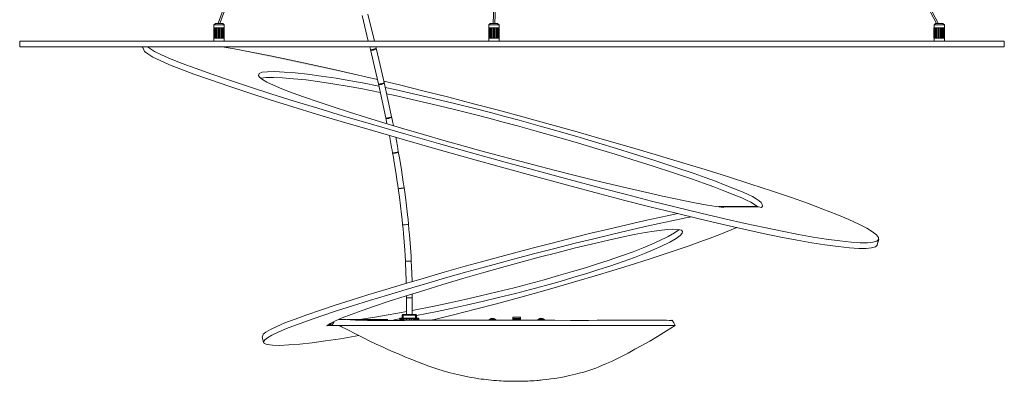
# Model space of a CAD drawing. Header units: inches. Extents: x -12 to 34, y -66 to 44.
# Tile 2 of 6: x -12 to 34, y -5 to 12. Entities that reach past the tile are written whole.
import ezdxf

# ---------------------------------------------------------------- set-up
doc = ezdxf.new("R2010")
doc.units = ezdxf.units.IN
doc.header["$MEASUREMENT"] = 0
doc.layers.add('Livello 1', color=7, linetype='Continuous')

# ---------------------------------------------------------------- blocks, each defined once
blk = doc.blocks.new('block 2')
at = {"layer": 'Livello 1', "true_color": 0x1c1c1b}
h = blk.add_hatch(color=179, dxfattribs=at)
h.dxf.hatch_style = 2
h.paths.add_polyline_path([(6.756, -2.115), (6.753, -2.111), (6.753, -2.11)])
h.paths.add_polyline_path([(6.753, -2.11), (6.743, -2.109), (6.74, -2.11)])
h.paths.add_polyline_path([(6.743, -2.115), (6.74, -2.111), (6.74, -2.11)])
h.paths.add_polyline_path([(6.168, -2.115), (6.172, -2.111), (6.173, -2.11)])
h.paths.add_polyline_path([(6.173, -2.11), (6.173, -2.109), (6.169, -2.11)])
h.paths.add_polyline_path([(6.162, -2.115), (6.166, -2.111), (6.169, -2.11)])
h.paths.add_polyline_path([(3.839, 27.878), (3.839, 27.871), (3.842, 27.864)])
h.paths.add_polyline_path([(3.949, 27.887), (4.067, 27.833), (4.127, 27.777), (4.097, 27.746)])
h.paths.add_polyline_path([(3.828, 27.826), (3.771, 27.886), (3.821, 27.912), (3.949, 27.887)])
h.paths.add_polyline_path([(4.102, 27.963), (4.155, 27.935), (4.199, 27.908)])
h.paths.add_polyline_path([(4.357, 28.091), (4.332, 28.149), (4.229, 28.219), (4.083, 28.282)])
h.paths.add_polyline_path([(4.083, 28.282), (3.899, 28.32), (3.809, 28.292)])
h.paths.add_polyline_path([(4.085, 28.287), (4.259, 28.207), (4.351, 28.124)])
h.paths.add_polyline_path([(3.837, 28.313), (3.934, 28.322), (4.085, 28.287)])
h.paths.add_polyline_path([(4.305, 28.068), (4.348, 28.032), (4.374, 27.999), (4.378, 27.961)])
h.paths.add_polyline_path([(4.305, 28.068), (4.309, 28.083), (4.306, 28.106)])
h.paths.add_polyline_path([(4.165, 27.912), (4.194, 27.908), (4.223, 27.915), (4.237, 27.922), (4.248, 27.932), (4.258, 27.943), (4.263, 27.957)])
h.paths.add_polyline_path([(4.337, 27.848), (4.34, 27.858), (4.333, 27.887), (4.306, 27.92), (4.263, 27.957)])
h.paths.add_polyline_path([(4.248, 27.819), (4.249, 27.824), (4.237, 27.849), (4.208, 27.881), (4.165, 27.912)])
h.paths.add_polyline_path([(3.9, 28.017), (3.905, 28.016), (3.908, 28.014)])
h.paths.add_polyline_path([(3.942, 28.011), (3.856, 28.03), (3.783, 28.038), (3.728, 28.032), (3.701, 28.014), (3.703, 27.981)])
h = blk.add_hatch(color=179, dxfattribs=at)
h.dxf.hatch_style = 2
h.paths.add_polyline_path([(-2.329, 11.659), (-2.33, 11.677), (-2.274, 11.659)])
h = blk.add_hatch(color=179, dxfattribs=at)
h.dxf.hatch_style = 2
h.paths.add_polyline_path([(31.215, 11.659), (31.261, 11.678), (31.242, 11.659)])
h = blk.add_hatch(color=179, dxfattribs=at)
h.dxf.hatch_style = 2
h.paths.add_polyline_path([(-2.063, 10.557), (-1.599, 10.477), (-0.784, 10.325), (0.101, 10.15), (1.059, 9.951), (2.004, 9.746), (2.987, 9.526), (4.002, 9.294), (5.087, 9.037)])
h = blk.add_hatch(color=179, dxfattribs=at)
h.dxf.hatch_style = 2
h.paths.add_polyline_path([(4.761, 10.438), (4.809, 10.407), (4.908, 10.415), (4.998, 10.452), (5.027, 10.504)])
h = blk.add_hatch(color=179, dxfattribs=at)
h.dxf.hatch_style = 2
h.paths.add_polyline_path([(4.761, 10.438), (4.949, 9.64), (5.135, 8.837)])
h = blk.add_hatch(color=179, dxfattribs=at)
h.dxf.hatch_style = 2
h.paths.add_polyline_path([(5.404, 8.897), (5.218, 9.703), (5.027, 10.504)])
h = blk.add_hatch(color=179, dxfattribs=at)
h.dxf.hatch_style = 2
h.paths.add_polyline_path([(5.135, 8.837), (5.184, 8.807), (5.283, 8.813), (5.374, 8.85), (5.404, 8.897)])
h = blk.add_hatch(color=179, dxfattribs=at)
h.dxf.hatch_style = 2
h.paths.add_polyline_path([(5.135, 8.837), (5.312, 8.045), (5.483, 7.247)])
h = blk.add_hatch(color=179, dxfattribs=at)
h.dxf.hatch_style = 2
h.paths.add_polyline_path([(5.751, 7.304), (5.582, 8.104), (5.404, 8.897)])
h = blk.add_hatch(color=179, dxfattribs=at)
h.dxf.hatch_style = 2
h.paths.add_polyline_path([(5.483, 7.247), (5.529, 7.22), (5.627, 7.225), (5.719, 7.26), (5.751, 7.304)])
h = blk.add_hatch(color=179, dxfattribs=at)
h.dxf.hatch_style = 2
h.paths.add_polyline_path([(5.836, 6.892), (5.799, 7.073), (5.776, 7.188), (5.751, 7.304)])
h = blk.add_hatch(color=179, dxfattribs=at)
h.dxf.hatch_style = 2
h.paths.add_polyline_path([(5.647, 6.428), (5.754, 5.858), (5.775, 5.74), (5.796, 5.624)])
h = blk.add_hatch(color=179, dxfattribs=at)
h.dxf.hatch_style = 2
h.paths.add_polyline_path([(6.066, 5.673), (6.02, 5.924), (5.975, 6.176), (5.943, 6.343)])
h = blk.add_hatch(color=179, dxfattribs=at)
h.dxf.hatch_style = 2
h.paths.add_polyline_path([(5.796, 5.624), (5.84, 5.602), (5.939, 5.606), (6.032, 5.635), (6.066, 5.673)])
h = blk.add_hatch(color=179, dxfattribs=at)
h.dxf.hatch_style = 2
h.paths.add_polyline_path([(5.796, 5.624), (5.836, 5.393), (5.876, 5.158), (5.95, 4.712), (6.018, 4.261), (6.04, 4.113), (6.062, 3.963)])
h = blk.add_hatch(color=179, dxfattribs=at)
h.dxf.hatch_style = 2
h.paths.add_polyline_path([(6.334, 4.003), (6.299, 4.241), (6.264, 4.481), (6.193, 4.931), (6.118, 5.379), (6.092, 5.526), (6.066, 5.673)])
h = blk.add_hatch(color=179, dxfattribs=at)
h.dxf.hatch_style = 2
h.paths.add_polyline_path([(6.062, 3.963), (6.105, 3.944), (6.203, 3.949), (6.298, 3.971), (6.334, 4.003)])
h = blk.add_hatch(color=179, dxfattribs=at)
h.dxf.hatch_style = 2
h.paths.add_polyline_path([(6.062, 3.963), (6.092, 3.754), (6.119, 3.542), (6.17, 3.138), (6.218, 2.732), (6.243, 2.499), (6.266, 2.266)])
h = blk.add_hatch(color=179, dxfattribs=at)
h.dxf.hatch_style = 2
h.paths.add_polyline_path([(6.54, 2.293), (6.518, 2.509), (6.496, 2.725), (6.448, 3.135), (6.397, 3.542), (6.367, 3.772), (6.334, 4.003)])
h = blk.add_hatch(color=179, dxfattribs=at)
h.dxf.hatch_style = 2
h.paths.add_polyline_path([(6.266, 2.266), (6.308, 2.252), (6.407, 2.255), (6.501, 2.272), (6.54, 2.293)])
h = blk.add_hatch(color=179, dxfattribs=at)
h.dxf.hatch_style = 2
h.paths.add_polyline_path([(6.266, 2.266), (6.286, 2.06), (6.305, 1.854), (6.338, 1.46), (6.365, 1.065), (6.382, 0.815), (6.396, 0.562)])
h = blk.add_hatch(color=179, dxfattribs=at)
h.dxf.hatch_style = 2
h.paths.add_polyline_path([(6.669, 0.575), (6.658, 0.787), (6.646, 0.996), (6.618, 1.392), (6.587, 1.788), (6.564, 2.042), (6.54, 2.293)])
h = blk.add_hatch(color=179, dxfattribs=at)
h.dxf.hatch_style = 2
h.paths.add_polyline_path([(6.396, 0.562), (6.436, 0.555), (6.533, 0.556), (6.631, 0.564), (6.669, 0.575)])
h = blk.add_hatch(color=179, dxfattribs=at)
h.dxf.hatch_style = 2
h.paths.add_polyline_path([(6.396, 0.562), (6.405, 0.366), (6.414, 0.168), (6.434, -0.477)])
h = blk.add_hatch(color=179, dxfattribs=at)
h.dxf.hatch_style = 2
h.paths.add_polyline_path([(6.707, -0.396), (6.696, -0.003), (6.684, 0.287), (6.669, 0.575)])
h = blk.add_hatch(color=179, dxfattribs=at)
h.dxf.hatch_style = 2
h.paths.add_polyline_path([(6.44, -1.796), (6.037, -1.871), (5.491, -1.967), (4.974, -2.053), (4.248, -2.169)])
h = blk.add_hatch(color=179, dxfattribs=at)
h.dxf.hatch_style = 2
h.paths.add_polyline_path([(3.063, -2.269), (3.054, -2.287), (2.964, -2.443)])
h = blk.add_hatch(color=179, dxfattribs=at)
h.dxf.hatch_style = 2
h.paths.add_polyline_path([(18.842, -2.205), (18.832, -2.206), (18.785, -2.206), (18.703, -2.206), (18.584, -2.205), (18.425, -2.205), (18.21, -2.205), (17.942, -2.205), (17.533, -2.205), (17.022, -2.205), (16.737, -2.205), (16.431, -2.205), (16.095, -2.205), (15.741, -2.205), (15.348, -2.205), (14.941, -2.206), (14.093, -2.206), (13.369, -2.205), (12.644, -2.205), (11.715, -2.205), (10.797, -2.205), (9.881, -2.203), (8.991, -2.202), (7.964, -2.203), (6.985, -2.205), (6.354, -2.206), (5.749, -2.206), (5.17, -2.206), (4.632, -2.206), (4.334, -2.203), (4.062, -2.196), (3.823, -2.185), (3.623, -2.169)])
h = blk.add_hatch(color=179, dxfattribs=at)
h.dxf.hatch_style = 2
h.paths.add_polyline_path([(6.136, -2.13), (6.107, -2.135), (5.858, -2.178)])
h = blk.add_hatch(color=179, dxfattribs=at)
h.dxf.hatch_style = 2
edge = h.paths.add_edge_path()
edge.add_spline(control_points=[(10.627, -2.202), (10.573, -2.11), (10.455, -2.08), (10.362, -2.132), (10.334, -2.151), (10.31, -2.173), (10.294, -2.202)], knot_values=[0, 0, 0, 0, 0.035278, 0.035278, 0.035278, 0.070556, 0.070556, 0.070556, 0.070556], degree=3, periodic=0)
edge.add_line((10.294, -2.202), (10.627, -2.202))
h = blk.add_hatch(color=179, dxfattribs=at)
h.dxf.hatch_style = 2
edge = h.paths.add_edge_path()
edge.add_spline(control_points=[(10.367, -2.129), (10.337, -2.148), (10.31, -2.171), (10.294, -2.202)], knot_values=[0, 0, 0, 0, 0.035278, 0.035278, 0.035278, 0.035278], degree=3, periodic=0)
edge.add_line((10.294, -2.202), (10.367, -2.129))
h = blk.add_hatch(color=179, dxfattribs=at)
h.dxf.hatch_style = 2
h.paths.add_polyline_path([(10.399, -2.133), (10.384, -2.126), (10.367, -2.129)])
h.paths.add_polyline_path([(10.498, -2.133), (10.449, -2.126), (10.399, -2.133)])
h.paths.add_polyline_path([(10.559, -2.133), (10.529, -2.126), (10.498, -2.133)])
h.paths.add_polyline_path([(10.554, -2.129), (10.556, -2.132), (10.559, -2.133)])
h.paths.add_polyline_path([(12.668, -2.133), (12.652, -2.126), (12.636, -2.129)])
h.paths.add_polyline_path([(12.767, -2.133), (12.718, -2.126), (12.668, -2.133)])
h.paths.add_polyline_path([(12.828, -2.133), (12.798, -2.126), (12.767, -2.133)])
h.paths.add_polyline_path([(12.822, -2.129), (12.825, -2.132), (12.828, -2.133)])
edge = h.paths.add_edge_path()
edge.add_spline(control_points=[(11.417, -2.122), (11.417, -2.122), (11.417, -2.122), (11.417, -2.122), (11.417, -2.122), (11.417, -2.122), (11.417, -2.122)], knot_values=[0, 0, 0, 0, 0.035278, 0.035278, 0.035278, 0.070556, 0.070556, 0.070556, 0.070556], degree=3, periodic=0)
edge.add_line((11.417, -2.122), (11.417, -2.122))
edge = h.paths.add_edge_path()
edge.add_spline(control_points=[(11.759, -2.122), (11.759, -2.122), (11.759, -2.122), (11.759, -2.122), (11.759, -2.122), (11.759, -2.122), (11.759, -2.122)], knot_values=[0, 0, 0, 0, 0.035278, 0.035278, 0.035278, 0.070556, 0.070556, 0.070556, 0.070556], degree=3, periodic=0)
edge.add_line((11.759, -2.122), (11.759, -2.122))
h = blk.add_hatch(color=179, dxfattribs=at)
h.dxf.hatch_style = 2
edge = h.paths.add_edge_path()
edge.add_spline(control_points=[(10.627, -2.202), (10.61, -2.172), (10.584, -2.148), (10.554, -2.129)], knot_values=[0, 0, 0, 0, 0.035278, 0.035278, 0.035278, 0.035278], degree=3, periodic=0)
edge.add_line((10.554, -2.129), (10.627, -2.202))
h = blk.add_hatch(color=179, dxfattribs=at)
h.dxf.hatch_style = 2
edge = h.paths.add_edge_path()
edge.add_spline(control_points=[(12.897, -2.205), (12.844, -2.111), (12.725, -2.08), (12.632, -2.132), (12.602, -2.149), (12.578, -2.173), (12.561, -2.203)], knot_values=[0, 0, 0, 0, 0.035278, 0.035278, 0.035278, 0.070556, 0.070556, 0.070556, 0.070556], degree=3, periodic=0)
edge.add_line((12.561, -2.203), (12.897, -2.205))
h = blk.add_hatch(color=179, dxfattribs=at)
h.dxf.hatch_style = 2
edge = h.paths.add_edge_path()
edge.add_spline(control_points=[(12.636, -2.129), (12.604, -2.148), (12.58, -2.172), (12.561, -2.203)], knot_values=[0, 0, 0, 0, 0.035278, 0.035278, 0.035278, 0.035278], degree=3, periodic=0)
edge.add_line((12.561, -2.203), (12.636, -2.129))
h = blk.add_hatch(color=179, dxfattribs=at)
h.dxf.hatch_style = 2
edge = h.paths.add_edge_path()
edge.add_spline(control_points=[(12.897, -2.205), (12.879, -2.172), (12.853, -2.148), (12.822, -2.129)], knot_values=[0, 0, 0, 0, 0.035278, 0.035278, 0.035278, 0.035278], degree=3, periodic=0)
edge.add_line((12.822, -2.129), (12.897, -2.205))
h = blk.add_hatch(color=179, dxfattribs=at)
h.dxf.hatch_style = 2
h.paths.add_polyline_path([(18.989, -2.443), (18.92, -2.32), (18.85, -2.2)])
h = blk.add_hatch(color=179, dxfattribs=at)
h.dxf.hatch_style = 2
h.paths.add_polyline_path([(3.251, -2.443), (3.302, -2.449), (3.353, -2.471)])
h = blk.add_hatch(color=179, dxfattribs=at)
h.dxf.hatch_style = 2
h.paths.add_polyline_path([(7.179, -2.443), (6.597, -2.443), (6.042, -2.445), (5.518, -2.446), (4.956, -2.446), (4.495, -2.446), (4.133, -2.447), (3.827, -2.447), (3.599, -2.451), (3.445, -2.458), (3.379, -2.463), (3.358, -2.47)])
at = {"layer": 'Livello 1', "lineweight": 0}
for points in [[(15.549, 41.24), (31.181, 11.659)], [(31.264, 11.678), (15.63, 41.261)], [(11.428, 36.573), (10.489, 11.661)], [(10.572, 11.659), (11.518, 36.751)], [(3.668, 28.006), (-2.34, 11.672)], [(-2.258, 11.659), (3.721, 27.916)], [(4.376, 12.023), (4.665, 10.834)], [(4.947, 10.836), (4.643, 12.088)], [(-2.473, 11.659), (-2.543, 11.589)], [(-2.302, 11.589), (-2.472, 11.589), (-2.543, 11.589)], [(-2.543, 11.589), (-2.543, 11.452)], [(-2.473, 11.659), (-2.423, 11.659), (-2.302, 11.659), (-2.18, 11.659), (-2.13, 11.659)], [(-2.329, 11.659), (-2.33, 11.677), (-2.274, 11.659)], [(-2.061, 11.589), (-2.131, 11.589), (-2.302, 11.589)], [(-2.061, 11.589), (-2.13, 11.659)], [(-2.061, 11.452), (-2.061, 11.589)], [(10.358, 11.659), (10.29, 11.589)], [(10.53, 11.589), (10.359, 11.589), (10.29, 11.589)], [(10.29, 11.589), (10.29, 11.452)], [(10.358, 11.659), (10.408, 11.659), (10.53, 11.659), (10.651, 11.659), (10.701, 11.659)], [(10.489, 11.661), (10.489, 11.659), (10.489, 11.659)], [(10.77, 11.589), (10.7, 11.589), (10.53, 11.589)], [(10.77, 11.589), (10.701, 11.659)], [(10.77, 11.452), (10.77, 11.589)], [(31.138, 11.659), (31.069, 11.589)], [(31.308, 11.589), (31.139, 11.589), (31.069, 11.589)], [(31.069, 11.589), (31.069, 11.452)], [(31.138, 11.659), (31.187, 11.659), (31.308, 11.659), (31.431, 11.659), (31.481, 11.659)], [(31.215, 11.659), (31.261, 11.678), (31.242, 11.659)], [(31.548, 11.589), (31.479, 11.589), (31.308, 11.589)], [(31.548, 11.589), (31.481, 11.659)], [(31.548, 11.452), (31.548, 11.589)], [(-2.548, 10.971), (-2.548, 11.452)], [(-2.548, 11.452), (-2.545, 11.452), (-2.538, 11.452)], [(-2.529, 11.452), (-2.538, 11.452)], [(-2.538, 11.452), (-2.538, 10.971)], [(-2.529, 10.971), (-2.529, 11.452)], [(-2.529, 11.452), (-2.516, 11.452), (-2.499, 11.452)], [(-2.486, 11.452), (-2.499, 11.452)], [(-2.499, 11.452), (-2.499, 10.971)], [(-2.486, 11.452), (-2.486, 10.971)], [(-2.482, 11.452), (-2.486, 11.452)], [(-2.482, 10.971), (-2.482, 11.452)], [(-2.482, 11.452), (-2.461, 11.452), (-2.437, 11.452)], [(-2.422, 11.452), (-2.437, 11.452)], [(-2.437, 11.452), (-2.437, 10.971)], [(-2.422, 11.452), (-2.422, 10.971)], [(-2.414, 11.452), (-2.422, 11.452)], [(-2.414, 10.971), (-2.414, 11.452)], [(-2.414, 11.452), (-2.387, 11.452), (-2.358, 11.452)], [(-2.344, 11.452), (-2.358, 11.452)], [(-2.358, 11.452), (-2.358, 10.971)], [(-2.344, 11.452), (-2.344, 10.971)], [(-2.331, 11.452), (-2.344, 11.452)], [(-2.331, 10.971), (-2.331, 11.452)], [(-2.331, 11.452), (-2.302, 11.452), (-2.273, 11.452)], [(-2.261, 11.452), (-2.273, 11.452)], [(-2.273, 11.452), (-2.273, 10.971)], [(-2.261, 11.452), (-2.261, 10.971)], [(-2.245, 11.452), (-2.261, 11.452)], [(-2.245, 10.971), (-2.245, 11.452)], [(-2.245, 11.452), (-2.217, 11.452), (-2.19, 11.452)], [(-2.181, 11.452), (-2.19, 11.452)], [(-2.19, 11.452), (-2.19, 10.971)], [(-2.181, 11.452), (-2.181, 10.971)], [(-2.166, 11.452), (-2.181, 11.452)], [(-2.166, 10.971), (-2.166, 11.452)], [(-2.166, 11.452), (-2.143, 11.452), (-2.122, 11.452)], [(-2.118, 11.452), (-2.122, 11.452)], [(-2.122, 11.452), (-2.122, 10.971)], [(-2.118, 11.452), (-2.118, 10.971)], [(-2.103, 11.452), (-2.118, 11.452)], [(-2.103, 10.971), (-2.103, 11.452)], [(-2.103, 11.452), (-2.087, 11.452), (-2.075, 11.452)], [(-2.075, 11.452), (-2.075, 10.971)], [(-2.065, 11.452), (-2.075, 11.452)], [(-2.065, 10.971), (-2.065, 11.452)], [(-2.065, 11.452), (-2.058, 11.452), (-2.055, 11.452)], [(-2.055, 11.452), (-2.055, 10.971)], [(10.283, 10.971), (10.283, 11.452)], [(10.283, 11.452), (10.286, 11.452), (10.292, 11.452)], [(10.302, 11.452), (10.292, 11.452)], [(10.292, 11.452), (10.292, 10.971)], [(10.302, 10.971), (10.302, 11.452)], [(10.302, 11.452), (10.316, 11.452), (10.332, 11.452)], [(10.345, 11.452), (10.332, 11.452)], [(10.332, 11.452), (10.332, 10.971)], [(10.345, 11.452), (10.345, 10.971)], [(10.349, 11.452), (10.345, 11.452)], [(10.349, 10.971), (10.349, 11.452)], [(10.349, 11.452), (10.37, 11.452), (10.394, 11.452)], [(10.409, 11.452), (10.394, 11.452)], [(10.394, 11.452), (10.394, 10.971)], [(10.409, 11.452), (10.409, 10.971)], [(10.419, 11.452), (10.409, 11.452)], [(10.419, 10.971), (10.419, 11.452)], [(10.419, 11.452), (10.445, 11.452), (10.473, 11.452)], [(10.489, 11.452), (10.473, 11.452)], [(10.473, 11.452), (10.473, 10.971)], [(10.489, 11.452), (10.489, 10.971)], [(10.501, 11.452), (10.489, 11.452)], [(10.501, 10.971), (10.501, 11.452)], [(10.501, 11.452), (10.53, 11.452), (10.559, 11.452)], [(10.572, 11.452), (10.559, 11.452)], [(10.559, 11.452), (10.559, 10.971)], [(10.572, 11.452), (10.572, 10.971)], [(10.585, 11.452), (10.572, 11.452)], [(10.585, 10.971), (10.585, 11.452)], [(10.585, 11.452), (10.615, 11.452), (10.641, 11.452)], [(10.65, 11.452), (10.641, 11.452)], [(10.641, 11.452), (10.641, 10.971)], [(10.65, 11.452), (10.65, 10.971)], [(10.665, 11.452), (10.65, 11.452)], [(10.665, 10.971), (10.665, 11.452)], [(10.665, 11.452), (10.689, 11.452), (10.711, 11.452)], [(10.713, 11.452), (10.711, 11.452)], [(10.711, 11.452), (10.711, 10.971)], [(10.713, 11.452), (10.713, 10.971)], [(10.727, 11.452), (10.713, 11.452)], [(10.727, 10.971), (10.727, 11.452)], [(10.727, 11.452), (10.744, 11.452), (10.756, 11.452)], [(10.756, 11.452), (10.756, 10.971)], [(10.766, 11.452), (10.756, 11.452)], [(10.766, 10.971), (10.766, 11.452)], [(10.766, 11.452), (10.773, 11.452), (10.777, 11.452)], [(10.777, 11.452), (10.777, 10.971)], [(31.061, 10.971), (31.061, 11.452)], [(31.061, 11.452), (31.066, 11.452), (31.073, 11.452)], [(31.082, 11.452), (31.073, 11.452)], [(31.073, 11.452), (31.073, 10.971)], [(31.082, 10.971), (31.082, 11.452)], [(31.082, 11.452), (31.094, 11.452), (31.11, 11.452)], [(31.124, 11.452), (31.11, 11.452)], [(31.11, 11.452), (31.11, 10.971)], [(31.124, 11.452), (31.124, 10.971)], [(31.128, 11.452), (31.124, 11.452)], [(31.128, 10.971), (31.128, 11.452)], [(31.128, 11.452), (31.15, 11.452), (31.173, 11.452)], [(31.187, 11.452), (31.173, 11.452)], [(31.173, 11.452), (31.173, 10.971)], [(31.187, 11.452), (31.187, 10.971)], [(31.198, 11.452), (31.187, 11.452)], [(31.198, 10.971), (31.198, 11.452)], [(31.198, 11.452), (31.224, 11.452), (31.252, 11.452)], [(31.267, 11.452), (31.252, 11.452)], [(31.252, 11.452), (31.252, 10.971)], [(31.267, 11.452), (31.267, 10.971)], [(31.279, 11.452), (31.267, 11.452)], [(31.279, 10.971), (31.279, 11.452)], [(31.279, 11.452), (31.308, 11.452), (31.338, 11.452)], [(31.35, 11.452), (31.338, 11.452)], [(31.338, 11.452), (31.338, 10.971)], [(31.35, 11.452), (31.35, 10.971)], [(31.366, 11.452), (31.35, 11.452)], [(31.366, 10.971), (31.366, 11.452)], [(31.366, 11.452), (31.394, 11.452), (31.42, 11.452)], [(31.43, 11.452), (31.42, 11.452)], [(31.42, 11.452), (31.42, 10.971)], [(31.43, 11.452), (31.43, 10.971)], [(31.445, 11.452), (31.43, 11.452)], [(31.445, 10.971), (31.445, 11.452)], [(31.445, 11.452), (31.467, 11.452), (31.489, 11.452)], [(31.493, 11.452), (31.489, 11.452)], [(31.489, 11.452), (31.489, 10.971)], [(31.493, 11.452), (31.493, 10.971)], [(31.507, 11.452), (31.493, 11.452)], [(31.507, 10.971), (31.507, 11.452)], [(31.507, 11.452), (31.523, 11.452), (31.537, 11.452)], [(31.537, 11.452), (31.537, 10.971)], [(31.546, 11.452), (31.537, 11.452)], [(31.546, 10.971), (31.546, 11.452)], [(31.546, 11.452), (31.551, 11.452), (31.556, 11.452)], [(31.556, 11.452), (31.556, 10.971)], [(-11.603, 10.834), (-11.603, 10.56)], [(-11.603, 10.834), (-11.603, 10.56)], [(-2.662, 10.834), (-3.982, 10.834), (-5.227, 10.834), (-6.397, 10.834), (-7.488, 10.834), (-8.493, 10.834), (-9.214, 10.834), (-9.866, 10.834), (-10.445, 10.834), (-10.926, 10.834), (-11.295, 10.834), (-11.492, 10.834), (-11.59, 10.834)], [(-2.662, 10.834), (-3.982, 10.834), (-5.227, 10.834), (-6.397, 10.834), (-7.488, 10.834), (-8.493, 10.834), (-9.214, 10.834), (-9.866, 10.834), (-10.445, 10.834), (-10.926, 10.834), (-11.295, 10.834), (-11.492, 10.834), (-11.59, 10.834)], [(34.338, 10.834), (34.344, 10.834), (34.282, 10.834), (34.12, 10.834), (33.863, 10.834), (33.511, 10.834), (33.066, 10.834), (32.528, 10.834), (31.821, 10.834), (31.01, 10.834), (30.092, 10.834), (29.063, 10.834), (28.17, 10.834), (27.195, 10.834), (26.142, 10.834), (25.008, 10.834), (23.975, 10.834), (22.883, 10.834), (21.751, 10.834), (20.578, 10.834), (19.365, 10.834), (18.107, 10.834), (16.908, 10.834), (15.713, 10.834), (14.521, 10.834), (13.332, 10.834), (12.163, 10.834), (10.555, 10.834), (8.989, 10.834), (7.461, 10.834), (5.973, 10.834), (4.542, 10.834), (3.167, 10.834), (1.614, 10.834), (0.129, 10.834), (-1.295, 10.834), (-2.662, 10.834)], [(34.338, 10.834), (34.344, 10.834), (34.282, 10.834), (34.12, 10.834), (33.863, 10.834), (33.511, 10.834), (33.066, 10.834), (32.528, 10.834), (31.821, 10.834), (31.01, 10.834), (30.092, 10.834), (29.063, 10.834), (28.17, 10.834), (27.195, 10.834), (26.142, 10.834), (25.008, 10.834), (23.975, 10.834), (22.883, 10.834), (21.751, 10.834), (20.578, 10.834), (19.365, 10.834), (18.107, 10.834), (16.908, 10.834), (15.713, 10.834), (14.521, 10.834), (13.332, 10.834), (12.163, 10.834), (10.555, 10.834), (8.989, 10.834), (7.461, 10.834), (5.973, 10.834), (4.542, 10.834), (3.167, 10.834), (1.614, 10.834), (0.129, 10.834), (-1.295, 10.834), (-2.662, 10.834)], [(-2.548, 10.971), (-2.545, 10.971), (-2.538, 10.971)], [(-2.543, 10.971), (-2.543, 10.834)], [(-2.529, 10.971), (-2.538, 10.971)], [(-2.529, 10.971), (-2.516, 10.971), (-2.499, 10.971)], [(-2.486, 10.971), (-2.499, 10.971)], [(-2.482, 10.971), (-2.486, 10.971)], [(-2.482, 10.971), (-2.461, 10.971), (-2.437, 10.971)], [(-2.422, 10.971), (-2.437, 10.971)], [(-2.414, 10.971), (-2.422, 10.971)], [(-2.414, 10.971), (-2.387, 10.971), (-2.358, 10.971)], [(-2.344, 10.971), (-2.358, 10.971)], [(-2.331, 10.971), (-2.344, 10.971)], [(-2.331, 10.971), (-2.302, 10.971), (-2.273, 10.971)], [(-2.261, 10.971), (-2.273, 10.971)], [(-2.245, 10.971), (-2.261, 10.971)], [(-2.245, 10.971), (-2.217, 10.971), (-2.19, 10.971)], [(-2.181, 10.971), (-2.19, 10.971)], [(-2.166, 10.971), (-2.181, 10.971)], [(-2.166, 10.971), (-2.143, 10.971), (-2.122, 10.971)], [(-2.118, 10.971), (-2.122, 10.971)], [(-2.103, 10.971), (-2.118, 10.971)], [(-2.103, 10.971), (-2.087, 10.971), (-2.075, 10.971)], [(-2.065, 10.971), (-2.075, 10.971)], [(-2.065, 10.971), (-2.058, 10.971), (-2.055, 10.971)], [(-2.061, 10.834), (-2.061, 10.971)], [(10.283, 10.971), (10.286, 10.971), (10.292, 10.971)], [(10.29, 10.971), (10.29, 10.834)], [(10.302, 10.971), (10.292, 10.971)], [(10.302, 10.971), (10.316, 10.971), (10.332, 10.971)], [(10.345, 10.971), (10.332, 10.971)], [(10.349, 10.971), (10.345, 10.971)], [(10.349, 10.971), (10.37, 10.971), (10.394, 10.971)], [(10.409, 10.971), (10.394, 10.971)], [(10.419, 10.971), (10.409, 10.971)], [(10.419, 10.971), (10.445, 10.971), (10.473, 10.971)], [(10.489, 10.971), (10.473, 10.971)], [(10.501, 10.971), (10.489, 10.971)], [(10.501, 10.971), (10.53, 10.971), (10.559, 10.971)], [(10.572, 10.971), (10.559, 10.971)], [(10.585, 10.971), (10.572, 10.971)], [(10.585, 10.971), (10.615, 10.971), (10.641, 10.971)], [(10.65, 10.971), (10.641, 10.971)], [(10.665, 10.971), (10.65, 10.971)], [(10.665, 10.971), (10.689, 10.971), (10.711, 10.971)], [(10.713, 10.971), (10.711, 10.971)], [(10.727, 10.971), (10.713, 10.971)], [(10.727, 10.971), (10.744, 10.971), (10.756, 10.971)], [(10.766, 10.971), (10.756, 10.971)], [(10.766, 10.971), (10.773, 10.971), (10.777, 10.971)], [(10.77, 10.834), (10.77, 10.971)], [(31.061, 10.971), (31.066, 10.971), (31.073, 10.971)], [(31.069, 10.971), (31.069, 10.834)], [(31.082, 10.971), (31.073, 10.971)], [(31.082, 10.971), (31.094, 10.971), (31.11, 10.971)], [(31.124, 10.971), (31.11, 10.971)], [(31.128, 10.971), (31.124, 10.971)], [(31.128, 10.971), (31.15, 10.971), (31.173, 10.971)], [(31.187, 10.971), (31.173, 10.971)], [(31.198, 10.971), (31.187, 10.971)], [(31.198, 10.971), (31.224, 10.971), (31.252, 10.971)], [(31.267, 10.971), (31.252, 10.971)], [(31.279, 10.971), (31.267, 10.971)], [(31.279, 10.971), (31.308, 10.971), (31.338, 10.971)], [(31.35, 10.971), (31.338, 10.971)], [(31.366, 10.971), (31.35, 10.971)], [(31.366, 10.971), (31.394, 10.971), (31.42, 10.971)], [(31.43, 10.971), (31.42, 10.971)], [(31.445, 10.971), (31.43, 10.971)], [(31.445, 10.971), (31.467, 10.971), (31.489, 10.971)], [(31.493, 10.971), (31.489, 10.971)], [(31.507, 10.971), (31.493, 10.971)], [(31.507, 10.971), (31.523, 10.971), (31.537, 10.971)], [(31.546, 10.971), (31.537, 10.971)], [(31.546, 10.971), (31.551, 10.971), (31.556, 10.971)], [(31.548, 10.834), (31.548, 10.971)], [(34.344, 10.56), (34.344, 10.834)], [(34.344, 10.56), (34.344, 10.834)], [(-2.662, 10.56), (-3.982, 10.56), (-5.227, 10.56), (-6.397, 10.56), (-7.488, 10.56), (-8.493, 10.56), (-9.214, 10.56), (-9.866, 10.56), (-10.445, 10.56), (-10.926, 10.56), (-11.295, 10.56), (-11.492, 10.56), (-11.59, 10.56)], [(-2.662, 10.56), (-3.982, 10.56), (-5.227, 10.56), (-6.397, 10.56), (-7.488, 10.56), (-8.493, 10.56), (-9.214, 10.56), (-9.866, 10.56), (-10.445, 10.56), (-10.926, 10.56), (-11.295, 10.56), (-11.492, 10.56), (-11.59, 10.56)], [(-5.842, 10.538), (-5.907, 10.555)], [(-5.836, 10.56), (-5.849, 10.509)], [(28.408, 1.317), (28.409, 1.299), (28.326, 1.225), (28.148, 1.173), (27.896, 1.151), (27.556, 1.154), (27.125, 1.183), (26.595, 1.238), (25.964, 1.323), (25.362, 1.419), (24.68, 1.539), (23.915, 1.684), (23.084, 1.855), (22.188, 2.051), (21.231, 2.269), (20.111, 2.532), (18.971, 2.81), (17.808, 3.1), (16.637, 3.398), (15.476, 3.702), (13.966, 4.104), (12.471, 4.509), (10.988, 4.919), (9.417, 5.356), (7.868, 5.792), (6.347, 6.226), (4.855, 6.657), (3.398, 7.084), (2.246, 7.43), (1.141, 7.768), (0.087, 8.096), (-0.907, 8.414), (-1.842, 8.723), (-2.705, 9.019), (-3.482, 9.295), (-4.084, 9.522), (-4.61, 9.732), (-5.048, 9.923), (-5.386, 10.089), (-5.628, 10.233), (-5.779, 10.354), (-5.841, 10.506)], [(5.387, 8.964), (6.124, 8.787), (7.267, 8.504), (8.418, 8.211), (9.58, 7.909), (10.737, 7.603), (11.876, 7.297), (12.999, 6.989), (14.302, 6.625), (15.584, 6.262), (16.84, 5.9), (18.05, 5.543), (19.241, 5.187), (20.384, 4.836), (21.481, 4.493), (22.521, 4.158), (23.484, 3.84), (24.359, 3.542), (25.159, 3.259), (25.882, 2.989), (26.526, 2.735), (27.09, 2.501), (27.555, 2.288), (27.923, 2.098), (28.199, 1.93), (28.381, 1.784), (28.472, 1.663), (28.477, 1.566), (28.395, 1.49), (28.216, 1.438), (27.964, 1.415), (27.624, 1.419), (27.192, 1.449), (26.663, 1.504), (26.033, 1.588), (25.429, 1.684), (24.747, 1.804), (23.984, 1.952), (23.152, 2.123), (22.254, 2.316), (21.298, 2.535), (20.181, 2.797), (19.039, 3.075), (17.878, 3.365), (16.707, 3.664), (15.544, 3.968), (14.037, 4.369), (12.54, 4.775), (11.055, 5.185), (9.485, 5.622), (7.938, 6.058), (6.415, 6.49), (4.923, 6.921), (3.467, 7.35), (2.314, 7.695), (1.208, 8.033), (0.157, 8.362), (-0.84, 8.68), (-1.773, 8.99), (-2.637, 9.285), (-3.412, 9.563), (-4.015, 9.788), (-4.541, 9.997), (-4.979, 10.187), (-5.317, 10.354), (-5.635, 10.56)], [(34.338, 10.56), (34.344, 10.56), (34.282, 10.56), (34.12, 10.56), (33.863, 10.56), (33.511, 10.56), (33.066, 10.56), (32.528, 10.56), (31.821, 10.56), (31.01, 10.56), (30.092, 10.56), (29.063, 10.56), (28.17, 10.56), (27.195, 10.56), (26.142, 10.56), (25.008, 10.56), (23.975, 10.56), (22.883, 10.56), (21.751, 10.56), (20.578, 10.56), (19.365, 10.56), (18.107, 10.56), (16.908, 10.56), (15.713, 10.56), (14.521, 10.56), (13.332, 10.56), (12.163, 10.56), (10.555, 10.56), (8.989, 10.56), (7.461, 10.56), (5.973, 10.56), (4.542, 10.56), (3.167, 10.56), (1.614, 10.56), (0.129, 10.56), (-1.295, 10.56), (-2.662, 10.56)], [(34.338, 10.56), (34.344, 10.56), (34.282, 10.56), (34.12, 10.56), (33.863, 10.56), (33.511, 10.56), (33.066, 10.56), (32.528, 10.56), (31.821, 10.56), (31.01, 10.56), (30.092, 10.56), (29.063, 10.56), (28.17, 10.56), (27.195, 10.56), (26.142, 10.56), (25.008, 10.56), (23.975, 10.56), (22.883, 10.56), (21.751, 10.56), (20.578, 10.56), (19.365, 10.56), (18.107, 10.56), (16.908, 10.56), (15.713, 10.56), (14.521, 10.56), (13.332, 10.56), (12.163, 10.56), (10.555, 10.56), (8.989, 10.56), (7.461, 10.56), (5.973, 10.56), (4.542, 10.56), (3.167, 10.56), (1.614, 10.56), (0.129, 10.56), (-1.295, 10.56), (-2.662, 10.56)], [(-2.063, 10.557), (-1.599, 10.477), (-0.784, 10.325), (0.101, 10.15), (1.059, 9.951), (2.004, 9.746), (2.987, 9.526), (4.002, 9.294), (5.087, 9.037)], [(4.731, 10.56), (4.761, 10.438)], [(4.761, 10.438), (4.809, 10.407), (4.908, 10.415), (4.998, 10.452), (5.027, 10.504)], [(4.761, 10.438), (4.949, 9.64), (5.135, 8.837)], [(5.027, 10.504), (5.013, 10.56)], [(5.404, 8.897), (5.218, 9.703), (5.027, 10.504)], [(21.252, 3.064), (20.893, 3.109), (20.489, 3.175), (20.052, 3.255), (19.598, 3.344), (18.996, 3.469), (18.396, 3.597), (17.798, 3.729), (16.91, 3.93), (16.041, 4.135), (15.194, 4.338), (14.378, 4.542), (13.346, 4.803), (12.389, 5.05), (11.504, 5.283), (10.684, 5.503), (9.92, 5.711), (9.203, 5.91), (8.196, 6.196), (7.246, 6.47), (6.326, 6.741), (5.439, 7.009), (4.588, 7.269), (3.783, 7.521), (3.024, 7.764), (2.322, 7.996), (1.683, 8.217), (1.118, 8.423), (0.634, 8.61), (0.237, 8.775), (-0.063, 8.921), (-0.276, 9.045), (-0.406, 9.149), (-0.462, 9.234), (-0.429, 9.319), (-0.285, 9.376), (-0.039, 9.403), (0.304, 9.407), (0.736, 9.387), (1.248, 9.346), (1.828, 9.284), (2.47, 9.2), (3.17, 9.096), (3.751, 8.999), (4.393, 8.882), (5.16, 8.729)], [(-0.356, 9.11), (-0.355, 9.11), (-0.107, 9.139), (0.236, 9.141), (0.668, 9.122), (1.178, 9.08), (1.759, 9.018), (2.4, 8.934), (3.102, 8.83), (3.682, 8.732), (4.323, 8.616), (5.226, 8.435)], [(5.135, 8.837), (5.184, 8.807), (5.283, 8.813), (5.374, 8.85), (5.404, 8.897)], [(5.135, 8.837), (5.312, 8.045), (5.483, 7.247)], [(5.751, 7.304), (5.582, 8.104), (5.404, 8.897)], [(5.456, 8.667), (5.903, 8.572), (6.778, 8.378), (7.713, 8.159), (8.689, 7.924), (9.691, 7.672), (10.363, 7.498), (11.034, 7.32), (11.698, 7.14), (12.679, 6.868), (13.632, 6.598), (14.547, 6.331), (15.42, 6.071), (16.249, 5.82), (17.036, 5.575), (18.03, 5.259), (18.973, 4.948), (19.868, 4.644), (20.377, 4.465), (20.863, 4.289), (21.323, 4.113), (21.756, 3.942), (22.158, 3.774), (22.384, 3.671), (22.586, 3.571), (22.759, 3.473), (22.897, 3.381), (22.996, 3.292), (23.051, 3.211), (23.057, 3.133), (23.009, 3.064)], [(5.52, 8.372), (5.834, 8.307), (6.71, 8.112), (7.643, 7.895), (8.621, 7.658), (9.623, 7.406), (10.295, 7.232), (10.965, 7.054), (11.63, 6.874), (12.611, 6.603), (13.562, 6.331), (14.48, 6.065), (15.352, 5.806), (16.179, 5.555), (16.966, 5.31), (17.962, 4.993), (18.904, 4.684), (19.799, 4.379), (20.307, 4.2), (20.793, 4.024), (21.255, 3.849), (21.689, 3.676), (22.089, 3.508), (22.316, 3.406), (22.518, 3.306), (22.691, 3.209), (22.843, 3.102)], [(5.483, 7.247), (5.529, 7.22), (5.627, 7.225), (5.719, 7.26), (5.751, 7.304)], [(5.483, 7.247), (5.537, 6.981)], [(5.836, 6.892), (5.799, 7.073), (5.776, 7.188), (5.751, 7.304)], [(5.647, 6.428), (5.754, 5.858), (5.775, 5.74), (5.796, 5.624)], [(6.066, 5.673), (6.02, 5.924), (5.975, 6.176), (5.943, 6.343)], [(5.796, 5.624), (5.84, 5.602), (5.939, 5.606), (6.032, 5.635), (6.066, 5.673)], [(5.796, 5.624), (5.836, 5.393), (5.876, 5.158), (5.95, 4.712), (6.018, 4.261), (6.04, 4.113), (6.062, 3.963)], [(6.334, 4.003), (6.299, 4.241), (6.264, 4.481), (6.193, 4.931), (6.118, 5.379), (6.092, 5.526), (6.066, 5.673)], [(6.062, 3.963), (6.105, 3.944), (6.203, 3.949), (6.298, 3.971), (6.334, 4.003)], [(6.062, 3.963), (6.092, 3.754), (6.119, 3.542), (6.17, 3.138), (6.218, 2.732), (6.243, 2.499), (6.266, 2.266)], [(6.54, 2.293), (6.518, 2.509), (6.496, 2.725), (6.448, 3.135), (6.397, 3.542), (6.367, 3.772), (6.334, 4.003)], [(19.107, 2.777), (18.755, 2.705), (18.169, 2.58), (17.587, 2.451), (16.724, 2.255), (15.879, 2.056), (15.053, 1.858), (14.256, 1.659), (13.244, 1.404), (12.305, 1.16), (11.439, 0.933), (10.637, 0.719), (9.891, 0.514), (9.19, 0.321), (8.203, 0.04), (7.267, -0.232), (6.36, -0.498), (5.486, -0.761), (4.649, -1.016), (3.858, -1.264), (3.114, -1.502), (2.427, -1.73), (1.801, -1.946), (1.249, -2.146), (0.776, -2.33), (0.393, -2.49), (0.1, -2.632), (-0.109, -2.753), (-0.237, -2.854), (-0.277, -2.973)], [(22.773, 3.112), (21.028, 3.112)], [(21.131, 3.099), (21.031, 3.112)], [(21.131, 3.099), (21.252, 3.064)], [(22.876, 3.099), (21.131, 3.099)], [(22.771, 3.112), (22.876, 3.099)], [(22.876, 3.099), (23.009, 3.064)], [(19.732, 2.626), (19.411, 2.561), (18.823, 2.44), (18.238, 2.314), (17.657, 2.186), (16.793, 1.989), (15.947, 1.791), (15.123, 1.591), (14.325, 1.394), (13.314, 1.138), (12.374, 0.896), (11.508, 0.667), (10.705, 0.454), (9.959, 0.25), (9.259, 0.054), (8.272, -0.226), (7.335, -0.496), (6.429, -0.764), (5.554, -1.026), (4.718, -1.282), (3.926, -1.529), (3.182, -1.767), (2.495, -1.996), (1.871, -2.213), (1.318, -2.412), (0.845, -2.594), (0.461, -2.757), (0.168, -2.898), (-0.039, -3.019), (-0.167, -3.12), (-0.221, -3.203), (-0.189, -3.288), (-0.049, -3.342), (0.194, -3.372), (0.533, -3.374), (0.959, -3.354), (1.465, -3.312), (2.039, -3.252), (2.671, -3.17), (3.36, -3.067), (4.224, -2.919)], [(2.725, -2.468), (2.885, -2.361), (3.127, -2.235), (3.453, -2.09), (3.869, -1.926), (4.372, -1.741), (4.948, -1.541), (5.585, -1.329), (6.392, -1.072), (7.249, -0.805), (8.149, -0.534), (9.084, -0.258), (10.052, 0.023), (11.059, 0.308), (11.84, 0.522), (12.643, 0.738), (13.458, 0.952), (14.277, 1.16), (15.084, 1.358), (15.866, 1.541), (16.501, 1.682), (17.079, 1.8), (17.581, 1.894), (18.006, 1.964), (18.361, 2.012), (18.65, 2.042), (18.88, 2.052), (19.132, 2.044), (19.275, 2.002), (19.327, 1.939), (19.304, 1.858), (19.22, 1.761), (19.027, 1.612), (18.729, 1.438), (18.314, 1.235), (17.96, 1.082), (17.552, 0.915), (17.087, 0.736), (16.551, 0.539), (15.932, 0.325), (15.428, 0.162), (14.868, -0.014), (14.262, -0.196), (13.617, -0.385), (12.939, -0.573), (12.241, -0.762), (11.533, -0.947), (10.745, -1.142), (9.977, -1.328), (9.235, -1.498), (8.534, -1.654), (7.878, -1.793), (6.913, -1.986)], [(6.266, 2.266), (6.308, 2.252), (6.407, 2.255), (6.501, 2.272), (6.54, 2.293)], [(6.266, 2.266), (6.286, 2.06), (6.305, 1.854), (6.338, 1.46), (6.365, 1.065), (6.382, 0.815), (6.396, 0.562)], [(6.669, 0.575), (6.658, 0.787), (6.646, 0.996), (6.618, 1.392), (6.587, 1.788), (6.564, 2.042), (6.54, 2.293)], [(19.16, 2.035), (19.152, 2.026), (18.961, 1.877), (18.661, 1.703), (18.245, 1.501), (17.892, 1.346), (17.484, 1.18), (17.018, 1.001), (16.483, 0.805), (15.861, 0.592), (15.358, 0.427), (14.799, 0.251), (14.193, 0.07), (13.547, -0.118), (12.871, -0.308), (12.172, -0.496), (11.464, -0.682), (10.678, -0.878), (9.908, -1.062), (9.165, -1.233), (8.465, -1.389), (7.81, -1.527), (6.715, -1.746)], [(7.574, -2.205), (7.758, -2.16), (8.705, -1.932), (9.673, -1.689), (10.647, -1.435), (11.615, -1.175), (12.57, -0.909), (13.501, -0.644), (14.4, -0.383), (15.258, -0.128), (16.07, 0.118), (16.844, 0.359), (17.823, 0.672), (18.753, 0.975), (19.632, 1.276), (20.134, 1.453), (20.612, 1.626), (21.064, 1.796), (21.867, 2.124)], [(28.413, 1.315), (28.482, 1.58)], [(6.396, 0.562), (6.436, 0.555), (6.533, 0.556), (6.631, 0.564), (6.669, 0.575)], [(6.396, 0.562), (6.405, 0.366), (6.414, 0.168), (6.434, -0.477)], [(6.707, -0.396), (6.696, -0.003), (6.684, 0.287), (6.669, 0.575)], [(6.44, -1.058), (6.44, -1.159)], [(6.44, -1.159), (6.48, -1.159), (6.577, -1.159), (6.675, -1.159), (6.715, -1.159)], [(6.44, -1.159), (6.44, -1.926)], [(6.715, -1.159), (6.715, -0.972)], [(6.715, -1.926), (6.715, -1.159)], [(6.44, -1.796), (6.037, -1.871), (5.491, -1.967), (4.974, -2.053), (4.248, -2.169)], [(3.063, -2.269), (3.054, -2.287), (2.964, -2.443)], [(3.623, -2.169), (3.487, -2.169), (3.275, -2.169)], [(18.842, -2.205), (18.832, -2.206), (18.785, -2.206), (18.703, -2.206), (18.584, -2.205), (18.425, -2.205), (18.21, -2.205), (17.942, -2.205), (17.533, -2.205), (17.022, -2.205), (16.737, -2.205), (16.431, -2.205), (16.095, -2.205), (15.741, -2.205), (15.348, -2.205), (14.941, -2.206), (14.093, -2.206), (13.369, -2.205), (12.644, -2.205), (11.715, -2.205), (10.797, -2.205), (9.881, -2.203), (8.991, -2.202), (7.964, -2.203), (6.985, -2.205), (6.354, -2.206), (5.749, -2.206), (5.17, -2.206), (4.632, -2.206), (4.334, -2.203), (4.062, -2.196), (3.823, -2.185), (3.623, -2.169)], [(5.571, -2.169), (5.278, -2.169), (4.737, -2.169), (4.288, -2.169), (3.661, -2.169)], [(6.136, -2.13), (6.107, -2.135), (5.858, -2.178)], [(6.148, -2.099), (6.132, -2.115)], [(6.132, -2.115), (6.139, -2.11)], [(6.132, -2.115), (6.137, -2.11)], [(6.132, -2.206), (6.132, -2.115)], [(6.132, -2.206), (6.132, -2.115)], [(6.14, -2.115), (6.134, -2.115), (6.132, -2.115)], [(6.132, -2.115), (6.132, -2.115)], [(6.132, -2.115), (6.132, -2.206)], [(6.137, -2.11), (6.137, -2.11)], [(6.139, -2.11), (6.137, -2.11)], [(6.14, -2.115), (6.147, -2.11)], [(6.14, -2.206), (6.14, -2.115)], [(6.143, -2.115), (6.149, -2.11)], [(6.143, -2.206), (6.143, -2.115)], [(6.162, -2.115), (6.151, -2.115), (6.143, -2.115)], [(6.147, -2.11), (6.147, -2.113)], [(6.149, -2.11), (6.147, -2.11)], [(6.148, -2.099), (6.19, -2.099), (6.31, -2.099), (6.482, -2.099), (6.673, -2.099), (6.846, -2.099), (6.965, -2.099), (7.007, -2.099)], [(6.162, -2.115), (6.166, -2.111), (6.169, -2.11)], [(6.162, -2.206), (6.162, -2.115)], [(6.168, -2.115), (6.172, -2.111), (6.173, -2.11)], [(6.168, -2.206), (6.168, -2.115)], [(6.197, -2.115), (6.182, -2.115), (6.168, -2.115)], [(6.173, -2.11), (6.173, -2.109), (6.169, -2.11)], [(6.169, -2.11), (6.169, -2.115)], [(6.197, -2.115), (6.204, -2.11)], [(6.197, -2.206), (6.197, -2.115)], [(6.204, -2.11), (6.204, -2.206)], [(6.211, -2.11), (6.204, -2.11)], [(6.206, -2.115), (6.211, -2.11)], [(6.206, -2.206), (6.206, -2.115)], [(6.244, -2.115), (6.223, -2.115), (6.206, -2.115)], [(6.278, -1.926), (6.243, -1.962)], [(6.577, -1.962), (6.411, -1.962), (6.289, -1.962), (6.243, -1.962)], [(6.243, -1.962), (6.243, -2.099)], [(6.244, -2.115), (6.249, -2.11)], [(6.244, -2.206), (6.244, -2.115)], [(6.249, -2.11), (6.249, -2.206)], [(6.258, -2.11), (6.249, -2.11)], [(6.254, -2.115), (6.258, -2.11)], [(6.254, -2.206), (6.254, -2.115)], [(6.301, -2.115), (6.277, -2.115), (6.254, -2.115)], [(6.278, -1.926), (6.318, -1.926), (6.428, -1.926), (6.577, -1.926), (6.728, -1.926), (6.837, -1.926), (6.877, -1.926)], [(6.294, -1.926), (6.294, -2.099)], [(6.301, -2.115), (6.304, -2.11)], [(6.301, -2.206), (6.301, -2.115)], [(6.304, -2.11), (6.304, -2.206)], [(6.315, -2.11), (6.304, -2.11)], [(6.311, -2.115), (6.315, -2.11)], [(6.311, -2.206), (6.311, -2.115)], [(6.365, -2.115), (6.338, -2.115), (6.311, -2.115)], [(6.365, -2.115), (6.368, -2.11)], [(6.365, -2.206), (6.365, -2.115)], [(6.368, -2.11), (6.368, -2.206)], [(6.38, -2.11), (6.368, -2.11)], [(6.377, -2.115), (6.38, -2.11)], [(6.377, -2.206), (6.377, -2.115)], [(6.437, -2.115), (6.407, -2.115), (6.377, -2.115)], [(6.437, -2.115), (6.439, -2.11)], [(6.437, -2.206), (6.437, -2.115)], [(6.439, -2.11), (6.439, -2.206)], [(6.452, -2.11), (6.439, -2.11)], [(6.45, -2.115), (6.452, -2.11)], [(6.45, -2.206), (6.45, -2.115)], [(6.512, -2.115), (6.482, -2.115), (6.45, -2.115)], [(6.512, -2.115), (6.514, -2.11)], [(6.512, -2.206), (6.512, -2.115)], [(6.514, -2.11), (6.514, -2.206)], [(6.528, -2.11), (6.514, -2.11)], [(6.526, -2.115), (6.528, -2.11)], [(6.526, -2.206), (6.526, -2.115)], [(6.59, -2.115), (6.558, -2.115), (6.526, -2.115)], [(6.913, -1.962), (6.868, -1.962), (6.745, -1.962), (6.577, -1.962)], [(6.604, -2.11), (6.59, -2.11)], [(6.59, -2.115), (6.59, -2.11)], [(6.59, -2.206), (6.59, -2.115)], [(6.604, -2.11), (6.604, -2.206)], [(6.604, -2.115), (6.604, -2.11)], [(6.604, -2.206), (6.604, -2.115)], [(6.668, -2.115), (6.636, -2.115), (6.604, -2.115)], [(6.679, -2.11), (6.667, -2.11)], [(6.668, -2.115), (6.667, -2.11)], [(6.668, -2.206), (6.668, -2.115)], [(6.679, -2.11), (6.679, -2.206)], [(6.682, -2.115), (6.679, -2.11)], [(6.682, -2.206), (6.682, -2.115)], [(6.743, -2.115), (6.712, -2.115), (6.682, -2.115)], [(6.753, -2.11), (6.743, -2.109), (6.74, -2.11)], [(6.743, -2.115), (6.74, -2.111), (6.74, -2.11)], [(6.743, -2.206), (6.743, -2.115)], [(6.753, -2.11), (6.753, -2.206)], [(6.756, -2.115), (6.753, -2.111), (6.753, -2.11)], [(6.756, -2.206), (6.756, -2.115)], [(6.812, -2.115), (6.784, -2.115), (6.756, -2.115)], [(6.82, -2.11), (6.808, -2.11)], [(6.812, -2.115), (6.808, -2.11)], [(6.812, -2.206), (6.812, -2.115)], [(6.82, -2.11), (6.82, -2.205)], [(6.824, -2.115), (6.82, -2.11)], [(6.824, -2.205), (6.824, -2.115)], [(6.875, -2.115), (6.85, -2.115), (6.824, -2.115)], [(6.862, -1.926), (6.862, -2.099)], [(6.88, -2.11), (6.87, -2.11)], [(6.875, -2.115), (6.87, -2.11)], [(6.875, -2.205), (6.875, -2.115)], [(6.913, -1.962), (6.877, -1.926)], [(6.88, -2.11), (6.88, -2.205)], [(6.885, -2.115), (6.88, -2.11)], [(6.885, -2.205), (6.885, -2.115)], [(6.928, -2.115), (6.907, -2.115), (6.885, -2.115)], [(6.913, -2.099), (6.913, -1.962)], [(6.931, -2.11), (6.922, -2.11)], [(6.928, -2.115), (6.922, -2.11)], [(6.928, -2.205), (6.928, -2.115)], [(6.931, -2.11), (6.931, -2.205)], [(6.936, -2.115), (6.931, -2.11)], [(6.936, -2.205), (6.936, -2.115)], [(6.97, -2.115), (6.954, -2.115), (6.936, -2.115)], [(6.97, -2.11), (6.965, -2.11)], [(6.97, -2.115), (6.965, -2.11)], [(6.97, -2.11), (6.97, -2.205)], [(6.977, -2.115), (6.97, -2.11)], [(6.97, -2.205), (6.97, -2.115)], [(6.977, -2.205), (6.977, -2.115)], [(7.001, -2.115), (6.99, -2.115), (6.977, -2.115)], [(6.999, -2.11), (6.996, -2.11)], [(7.001, -2.115), (6.996, -2.11)], [(6.999, -2.11), (6.999, -2.114)], [(7.006, -2.115), (6.999, -2.11)], [(7.001, -2.205), (7.001, -2.115)], [(7.006, -2.205), (7.006, -2.115)], [(7.019, -2.115), (7.014, -2.115), (7.006, -2.115)], [(7.025, -2.115), (7.007, -2.099)], [(7.015, -2.11), (7.012, -2.11)], [(7.019, -2.115), (7.012, -2.11)], [(7.015, -2.11), (7.015, -2.111)], [(7.021, -2.115), (7.015, -2.11)], [(7.019, -2.205), (7.019, -2.115)], [(7.021, -2.205), (7.021, -2.115)], [(7.025, -2.115), (7.023, -2.115), (7.021, -2.115)], [(7.025, -2.205), (7.025, -2.115)], [(10.399, -2.133), (10.384, -2.126), (10.367, -2.129)], [(10.498, -2.133), (10.449, -2.126), (10.399, -2.133)], [(10.559, -2.133), (10.529, -2.126), (10.498, -2.133)], [(10.554, -2.129), (10.556, -2.132), (10.559, -2.133)], [(11.417, -2.122), (11.417, -2.063)], [(11.759, -2.063), (11.417, -2.063)], [(11.417, -2.122), (11.759, -2.122)], [(11.417, -2.122), (11.759, -2.122)], [(11.417, -2.157), (11.417, -2.133), (11.417, -2.122)], [(11.759, -2.157), (11.417, -2.157)], [(11.417, -2.205), (11.417, -2.157)], [(11.422, -2.063), (11.765, -2.063)], [(11.759, -2.122), (11.759, -2.063)], [(11.759, -2.081), (11.765, -2.081)], [(11.759, -2.122), (11.759, -2.133), (11.759, -2.157)], [(11.759, -2.143), (11.765, -2.143)], [(11.765, -2.144), (11.759, -2.144)], [(11.765, -2.157), (11.759, -2.157)], [(11.759, -2.205), (11.759, -2.157)], [(11.765, -2.063), (11.765, -2.081)], [(11.765, -2.143), (11.765, -2.081)], [(11.765, -2.143), (11.765, -2.144), (11.765, -2.144)], [(11.765, -2.144), (11.765, -2.148), (11.765, -2.157)], [(11.765, -2.205), (11.765, -2.157)], [(12.668, -2.133), (12.652, -2.126), (12.636, -2.129)], [(12.767, -2.133), (12.718, -2.126), (12.668, -2.133)], [(12.828, -2.133), (12.798, -2.126), (12.767, -2.133)], [(12.822, -2.129), (12.825, -2.132), (12.828, -2.133)], [(18.989, -2.443), (18.92, -2.32), (18.85, -2.2)], [(2.811, -2.447), (2.724, -2.47)], [(2.725, -2.468), (2.725, -2.468), (2.724, -2.47)], [(2.811, -2.447), (2.804, -2.417)], [(2.852, -2.443), (2.811, -2.447)], [(2.945, -2.447), (2.811, -2.447)], [(2.852, -2.385), (2.852, -2.443)], [(2.877, -2.443), (2.852, -2.443)], [(2.877, -2.443), (2.942, -2.331)], [(2.964, -2.443), (2.959, -2.443), (2.946, -2.443), (2.928, -2.443), (2.905, -2.443), (2.877, -2.443)], [(2.964, -2.443), (3.084, -2.443), (3.262, -2.443), (3.413, -2.443), (3.595, -2.443), (3.813, -2.443), (4.064, -2.443)], [(3.251, -2.443), (3.302, -2.449), (3.353, -2.471)], [(7.179, -2.443), (6.597, -2.443), (6.042, -2.445), (5.518, -2.446), (4.956, -2.446), (4.495, -2.446), (4.133, -2.447), (3.827, -2.447), (3.599, -2.451), (3.445, -2.458), (3.379, -2.463), (3.358, -2.47)], [(3.359, -2.473), (3.71, -2.657), (4.066, -2.839), (4.402, -3.009), (4.741, -3.172), (5.034, -3.311), (5.329, -3.449), (5.577, -3.561), (5.827, -3.671), (6.033, -3.761), (6.24, -3.849), (6.404, -3.918), (6.57, -3.985), (6.693, -4.036), (6.818, -4.085), (6.913, -4.122), (7.006, -4.159), (7.11, -4.199), (7.213, -4.239), (7.331, -4.283), (7.448, -4.326), (7.677, -4.404), (7.905, -4.482), (8.161, -4.561), (8.421, -4.635), (8.689, -4.704), (8.96, -4.77), (9.169, -4.814), (9.38, -4.855), (9.599, -4.895), (9.822, -4.93), (9.937, -4.947), (10.049, -4.96), (10.169, -4.975), (10.28, -4.988), (10.399, -5), (10.517, -5.011), (10.641, -5.022), (10.766, -5.031), (10.869, -5.037), (10.973, -5.044), (11.046, -5.047), (11.115, -5.049), (11.164, -5.051), (11.209, -5.051), (11.265, -5.051), (11.327, -5.051), (11.366, -5.051), (11.409, -5.051), (11.455, -5.051), (11.504, -5.051), (11.607, -5.049), (11.706, -5.048), (11.815, -5.048), (11.915, -5.047), (12.014, -5.044), (12.108, -5.041), (12.202, -5.036), (12.302, -5.032), (12.406, -5.026), (12.522, -5.018), (12.586, -5.012), (12.65, -5.006), (12.72, -5), (12.788, -4.992), (12.992, -4.97), (13.189, -4.943), (13.372, -4.918), (13.554, -4.888), (13.807, -4.842), (14.061, -4.788), (14.196, -4.758), (14.328, -4.726), (14.447, -4.696), (14.564, -4.664), (14.669, -4.636), (14.771, -4.605), (14.866, -4.575), (14.959, -4.545), (15.052, -4.515), (15.146, -4.482), (15.281, -4.432), (15.415, -4.38), (15.597, -4.304), (15.778, -4.226), (16.007, -4.121), (16.234, -4.013), (16.509, -3.874), (16.784, -3.732), (17.107, -3.559), (17.428, -3.382), (17.799, -3.172), (18.166, -2.956), (18.58, -2.703), (18.989, -2.443)], [(4.064, -2.443), (4.12, -2.443), (4.426, -2.443), (4.805, -2.443), (5.258, -2.443), (5.733, -2.443), (6.194, -2.443), (6.676, -2.443), (7.179, -2.443)], [(6.275, -2.443), (6.354, -2.443)], [(7.179, -2.443), (7.771, -2.443), (8.38, -2.443), (9.297, -2.443), (10.251, -2.443), (11.24, -2.443), (11.998, -2.443), (12.764, -2.443), (13.539, -2.443), (14.32, -2.443), (14.839, -2.443), (15.347, -2.443), (15.843, -2.443), (16.315, -2.443), (16.752, -2.443), (17.153, -2.443), (17.674, -2.443), (18.101, -2.443), (18.428, -2.443), (18.669, -2.443), (18.836, -2.443), (18.937, -2.443), (18.985, -2.443)], [(-0.291, -2.977), (-0.222, -3.242)], [(11.383, -5.054), (11.413, -5.054), (11.424, -5.054), (11.43, -5.054), (11.436, -5.054), (11.439, -5.054), (11.437, -5.054), (11.428, -5.054), (11.419, -5.054), (11.411, -5.054), (11.4, -5.054), (11.388, -5.054), (11.359, -5.054), (11.345, -5.054), (11.333, -5.054), (11.322, -5.054), (11.312, -5.054), (11.305, -5.054), (11.302, -5.054), (11.301, -5.054), (11.304, -5.054), (11.315, -5.054), (11.322, -5.054), (11.332, -5.054), (11.343, -5.054), (11.354, -5.054), (11.383, -5.054)]]:
    blk.add_lwpolyline(points, dxfattribs=at)
for points in [[(10.627, -2.202), (10.573, -2.11), (10.455, -2.08), (10.362, -2.132), (10.334, -2.151), (10.31, -2.173), (10.294, -2.202)], [(12.897, -2.205), (12.844, -2.111), (12.725, -2.08), (12.632, -2.132), (12.602, -2.149), (12.578, -2.173), (12.561, -2.203)]]:
    blk.add_open_spline(points, degree=3, knots=[0, 0, 0, 0, 1, 1, 1, 2, 2, 2, 2], dxfattribs=at)
for points in [[(10.367, -2.129), (10.337, -2.148), (10.31, -2.171), (10.294, -2.202)], [(10.627, -2.202), (10.61, -2.172), (10.584, -2.148), (10.554, -2.129)], [(12.636, -2.129), (12.604, -2.148), (12.58, -2.172), (12.561, -2.203)], [(12.897, -2.205), (12.879, -2.172), (12.853, -2.148), (12.822, -2.129)]]:
    blk.add_open_spline(points, degree=3, dxfattribs=at)

msp = doc.modelspace()

# ---------------------------------------------------------------- block references
at = {"layer": 'Livello 1'}
msp.add_blockref('block 2', (0, 0), dxfattribs=at)

doc.saveas('drawing.dxf')
